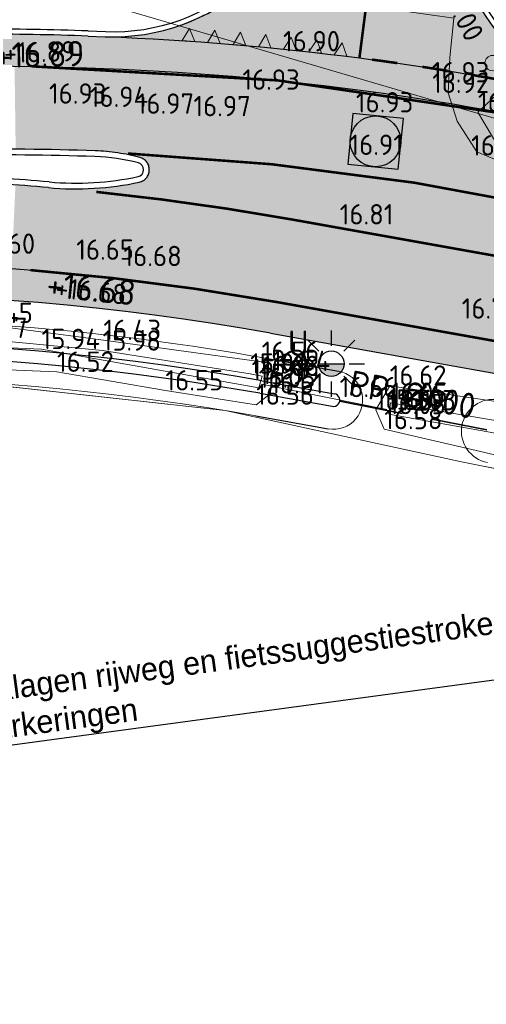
# Model space of a CAD drawing. Header units: metres. Extents: x 174255 to 175175, y 462028 to 462911.
# Tile 36 of 256: x 174565 to 174583, y 462235 to 462274. Entities that reach past the tile are written whole.
import ezdxf
from ezdxf import colors
from ezdxf.entities.mleader import LeaderData, LeaderLine
from ezdxf.enums import TextEntityAlignment as Align
from ezdxf.lldxf.tags import DXFTag
from ezdxf.math import Vec2, Vec3

# ---------------------------------------------------------------- set-up
doc = ezdxf.new("R2010")
doc.units = ezdxf.units.M
for name, pattern in [('RI-HWA', [7.4, 5, -2.4]), ('VH-OPSLUITBAND', [10, 4, -2, 2, -2]), ('VH-OPSLUITBAND_100X200', [16, 8, -2, 4, -2]), ('VH-RWSBAND_110X220', [24, 10, -2, 2, -2, 2, -2, 2, -2]), ('VW-1-1_STREEP', [2, 1, -1])]:
    doc.linetypes.add(name, pattern=pattern)
doc.layers.add('-DR-nw-txt kader', color=50, linetype='Continuous')
doc.layers.add('N-WE-VH-MATERIAALGRENS-G', color=15, linetype='Continuous')
for name, color, linetype, lineweight in [('B-ME-AL-PEIL_BRM-T20', 8, 'Continuous', 20), ('B-ME-AL-PEIL_MAAIVELD-T20', 8, 'Continuous', 20), ('B-ME-IE-MEUBILAIR_WEGMEUBILAIR_STRAATNAAMBORD-S', 8, 'Continuous', 20), ('B-ME-WH-DUIKER-G', 8, 'Continuous', 20), ('B-ME-WH-WATERGANG_SLOOT_BODEM-G', 8, 'Continuous', 20), ('B-ME-WH-WATERGANG_SLOOT_INSTEEK-G', 8, 'Continuous', 20), ('B-WE-IE-MEUBILAIR_WEGMEUBILAIR-LICHTMAST-UITHOUDER-6.00-S', 252, 'Continuous', 25), ('B-WE-RI-PERSLEIDING-G', 8, 'RI-PERS', 20), ('B-WE-RI-VWA_RIOOLPUT_INSEPCTIEPUT-BETON-S', 252, 'Continuous', 20), ('B-WE-VH-KANTOPSLUITING_ACHTERKANTBAND-G', 252, 'Continuous', 25), ('B-WE-VH-KANTOPSLUITING_EINDVERLOOPBAND_200X200-G', 252, 'Continuous', 25), ('B-WE-VH-KANTOPSLUITING_OPSLUITBAND_100X200-G', 252, 'VH-OPSLUITBAND_100X200', 25), ('B-WE-VH-KANTOPSLUITING_OPSLUITBAND_200X200-G', 252, 'VH-OPSLUITBAND', 20), ('B-WE-VH-KANTOPSLUITING_TROTTOIRBAND_RWS_115-225X250-G', 252, 'VH-RWSBAND_110X220', 25), ('B-WE-VH-NAP-T20', 252, 'Continuous', 25), ('B-WE-VH-VERHARDING_ASFALT-G', 252, 'Continuous', 25), ('B-WE-VW-MARKERING_DWARS_DRIEHOEK_5050-G', 8, 'VW-HAAIETAND50-L-N', 13), ('B-WE-VW-MARKERING_LANGS_STREEP_11_010-G', 8, 'VW-1-1_STREEP', 13), ('B-WE-VW-MARKERING_LANGS_STREEP_DOORGETROKKEN_010-G', 8, 'Continuous', 20), ('B-WE-WH-DUIKER_PP-G', 252, 'RI-HWA', 35), ('B-WE-WH-T20_BRM', 252, 'Continuous', 20), ('B-WE-WH-WATERGANG_BODEM-G', 252, 'Continuous', 25), ('B-WE-WH-WATERGANG_INSTEEK-G', 252, 'Continuous', 25), ('B-XX-KG-GRENS_PERCEEL-BEREKEND-G', 213, 'Continuous', 20), ('B-XX-KG-GRENS_PERCEEL-G', 213, 'Continuous', 20), ('N-WE-AL-WERKGRENS-G', 173, 'AL-WERKGRENS', 20), ('N-WE-VH-NAP-T20', 7, 'Continuous', 25), ('N-WE-VH-T20', 7, 'Continuous', 25), ('N-WE-VH-VERHARDING_ASFALT-G', 50, 'Continuous', 25), ('N-WE-VH-VERHARDING_ASFALT_RIJBAAN-V', 254, 'Continuous', 25), ('N-WE-VH-VERHARDING_ASFALT_ROOD-V', 11, 'Continuous', 25), ('N-WE-VW-MARKERING_DWARS_DRIEHOEK_5050-G', 7, 'VW-HAAIETAND50-L-N', 13), ('N-WE-VW-MARKERING_LANGS_STREEP_11_010-G', 7, 'VW-1-1_STREEP', 13), ('N-WE-VW-MARKERING_LANGS_STREEP_DOORGETROKKEN_010-G', 7, 'Continuous', 20)]:
    doc.layers.add(name, color=color, linetype=linetype, lineweight=lineweight)
doc.styles.add('CE', font='txt', dxfattribs={"height": 1.8})
doc.styles.add('NLCS-ISO-M500-T20', font='NLCS-ISO.ttf', dxfattribs={"height": 1})
doc.styles.get("Standard").update_dxf_attribs({"font": 'isocpeur.ttf'})
doc.linetypes.add('AL-WERKGRENS', pattern='A,10,[106,Afdeling.shx,S=1,R=0,X=0,Y=0],-2', length=12)
tags = doc.linetypes.add('RI-PERS', pattern='A,7,-2,["P",Standard,S=1.8,R=0,X=-0.5,Y=-0.9],-2,7,-2,[102,NLCS.SHX,S=1,R=180,X=0,Y=0],-2', length=22).pattern_tags.tags
tags[6] = DXFTag(74, 10)
doc.linetypes.add('VW-HAAIETAND50-L-N', pattern='A,0,-0.5,[150,NLCS.SHX,S=1,R=0,X=-0.625,Y=0],-0.5', length=1)

# ---------------------------------------------------------------- blocks, each defined once
blk = doc.blocks.new('050')
at = {"color": 0, "linetype": 'Continuous'}
for p, q in [((-0.5, -0.02), (-0.5, 0.02)), ((-0.5, 0.02), (-0.3, 0.02)), ((-0.5, 0), (-0.3, 0)), ((0.5, 0.02), (0.3, 0.02)), ((0.5, 0), (0.3, 0)), ((0.5, -0.02), (0.5, 0.02)), ((-0.3, -0.02), (-0.5, -0.02)), ((0.3, -0.02), (0.5, -0.02))]:
    blk.add_line(p, q, dxfattribs=at)
blk.add_circle((0, 0), 0.3)
blk = doc.blocks.new('lichtmast 5.00 m')
blk.add_hatch(color=256).paths.add_polyline_path([(-0.2500000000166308, 0, 1), (0.2500000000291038, 0)])
for p, q in [((0, 0.3499999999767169), (0, 0.6500000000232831)), ((-0.2474873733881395, 0.2474873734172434), (-0.4596194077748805, 0.4596194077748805)), ((0.2474873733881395, 0.247487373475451), (0.4596194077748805, 0.4596194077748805)), ((-0.3500000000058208, 0), (-0.6499999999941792, 0)), ((-0.2500000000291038, 0), (0.2500000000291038, 0)), ((0.3500000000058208, 0), (0.6499999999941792, 0)), ((-0.2474873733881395, -0.2474873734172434), (-0.4596194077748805, -0.4596194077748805)), ((0, -0.6500000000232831), (0, -0.3499999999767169)), ((0.2474873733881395, -0.247487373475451), (0.459619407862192, -0.4596194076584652))]:
    blk.add_line(p, q)
blk.add_circle((0, 0), 0.2500000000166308)
blk = doc.blocks.new('markering-driehoek')
h = blk.add_hatch(color=256)
h.dxf.hatch_style = 1
h.paths.add_polyline_path([(-0.25, 0.4999999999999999), (-0.5, 0), (0, 0)])
blk.add_lwpolyline([(-0.5, 0), (0, 0), (-0.25, 0.5)], close=True)
blk = doc.blocks.new('N-SRI-PUT_VWA-SO')
h = blk.add_hatch(color=256)
edge = h.paths.add_edge_path()
edge.add_arc((0, 0), 1.999999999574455, 0, 360)
at = {"flags": 128}
blk.add_lwpolyline([(-2.00008364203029, 2.000083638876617), (1.99991635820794, 2.000083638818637), (1.999916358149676, -1.99991636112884), (-2.000083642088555, -1.999916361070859)], close=True, dxfattribs=at)
at = {"lineweight": -3, "flags": 128}
blk.add_lwpolyline([(2.000083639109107, -1.99991635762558), (1.99991635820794, 2.000083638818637), (-2.000083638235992, 1.999916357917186), (-1.999916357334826, -2.000083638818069)], close=True, dxfattribs=at)
at = {"lineweight": -3}
blk.add_circle((0, 0), 1.999999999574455, dxfattribs=at)

msp = doc.modelspace()

# ---------------------------------------------------------------- hatches: boundary and pattern name
at = {"layer": 'N-WE-VH-VERHARDING_ASFALT_RIJBAAN-V'}
h = msp.add_hatch(color=256, dxfattribs=at)
h.dxf.hatch_style = 1
h.paths.add_polyline_path([(174581.8179176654, 462278.8966849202), (174581.8789898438, 462279.4992296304), (174576.4070254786, 462280.0538520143, -0.3957369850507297), (174568.1477175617, 462272.8662057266, -0.04585906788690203), (174588.0248415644, 462270.2842292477, -0.3795402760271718)])
h = msp.add_hatch(color=256, dxfattribs=at)
h.dxf.hatch_style = 1
edge = h.paths.add_edge_path()
edge.add_arc((174564.0402964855, 462163.4433554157), 104.999911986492, 73.6640752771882, 77.65972110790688, ccw=False)
edge.add_line((174593.5734596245, 462264.2043289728), (174594.5588796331, 462267.3021997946))
edge.add_arc((174564.0402764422, 462163.4432697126), 108.2499999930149, 73.62474918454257, 87.85029939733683)
edge.add_line((174568.10079363, 462271.6170867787), (174567.4269862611, 462271.6423794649))
edge.add_arc((174563.535278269, 462167.9653496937), 103.7500452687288, 87.85030680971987, 89.42058191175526)
edge.add_line((174564.5844590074, 462271.7100898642), (174564.6270223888, 462268.4416303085))
edge.add_arc((174564.0402764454, 462163.4432699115), 104.9999997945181, 87.97357495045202, 89.67982627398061, ccw=False)
edge.add_arc((174567.4702368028, 462260.3826083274), 7.999999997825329, 75.2194519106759, 87.97357494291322, ccw=False)
edge.add_arc((174569.3836181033, 462267.6344337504), 0.5000000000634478, -77.98542287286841, 75.21945192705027, ccw=False)
edge.add_arc((174566.9897718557, 462278.8825224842), 12.00000000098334, 264.8930043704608, 282.01457712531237, ccw=False)
edge.add_line((174565.9215809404, 462266.9301600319), (174564.618938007, 462267.0383704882))
edge.add_line((174564.618938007, 462267.0383704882), (174564.4674735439, 462263.7458178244))
edge.add_arc((174557.0515315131, 462162.767732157), 101.2500369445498, 79.86622111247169, 85.79967551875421, ccw=False)
edge.add_line((174574.866183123, 462262.4382301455), (174592.5745656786, 462259.2731118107))
edge.add_line((174592.5745656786, 462259.2731118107), (174593.1463942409, 462262.4724104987))
edge.add_line((174593.1463942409, 462262.4724104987), (174588.6179083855, 462263.2818121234))
edge.add_arc((174590.7292753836, 462275.0946072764), 11.99999999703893, 246.06665617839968, 259.8662130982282, ccw=False)
edge.add_arc((174586.2668660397, 462265.04040901), 1.000000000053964, 77.65972044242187, 246.06665613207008, ccw=False)
at = {"layer": 'N-WE-VH-VERHARDING_ASFALT_ROOD-V'}
h = msp.add_hatch(color=256, dxfattribs=at)
h.dxf.hatch_style = 1
h.paths.add_polyline_path([(174439.7477566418, 462212.702475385), (174462.804324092, 462226.8674407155, 0.009743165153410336), (174479.2451719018, 462237.4146729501, -0.008693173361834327), (174493.9970206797, 462246.9221516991), (174508.8552923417, 462256.1366093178, -0.149250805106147), (174567.4270201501, 462271.6423784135), (174568.1008289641, 462271.6170854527), (174568.1477175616, 462272.8662057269), (174567.4739087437, 462272.8914986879, 0.01025474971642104), (174563.1679898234, 462272.9647533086), (174562.1680243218, 462272.9564936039, 0.1363576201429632), (174508.1964974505, 462257.1989130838), (174493.3382258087, 462247.9844554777, 0.008693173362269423), (174478.5498444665, 462238.4534317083, -0.009743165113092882), (174462.149996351, 462227.932501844), (174442.6525692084, 462215.9541195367), (174441.8005203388, 462215.43065729), (174439.0934288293, 462213.7675364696, -0.007454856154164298), (174438.9396123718, 462213.6761686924), (174424.2933201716, 462204.9761948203), (174424.9954434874, 462203.719730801)])
h = msp.add_hatch(color=256, dxfattribs=at)
h.dxf.hatch_style = 1
edge = h.paths.add_edge_path()
edge.add_arc((174564.0402764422, 462163.4432697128), 109.4999999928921, 63.4005454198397, 87.85029939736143)
edge.add_line((174568.1476818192, 462272.8662070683), (174568.10079363, 462271.6170867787))
edge.add_arc((174564.040276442, 462163.443269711), 108.2499999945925, 63.40054542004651, 87.85029939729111, ccw=False)
edge.add_arc((174657.8440221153, 462350.7694752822), 101.2499999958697, 243.4005454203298, 254.8596346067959)
edge.add_line((174631.3990785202, 462253.0339778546), (174655.7265810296, 462246.451523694))
edge.add_line((174655.7265810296, 462246.451523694), (174661.3063210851, 462244.7859102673))
edge.add_line((174661.3063210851, 462244.7859102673), (174682.5373243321, 462239.002504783))
edge.add_line((174682.5373243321, 462239.002504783), (174682.9421733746, 462240.1890606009))
edge.add_line((174682.9421733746, 462240.1890606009), (174661.5999745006, 462246.002756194))
edge.add_line((174661.5999745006, 462246.002756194), (174656.0686526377, 462247.6539162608))
edge.add_line((174656.0686526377, 462247.6539162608), (174631.7255593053, 462254.240588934))
edge.add_arc((174657.8440221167, 462350.7694752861), 100.0000000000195, 243.40054542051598, 254.8596346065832, ccw=False)
h = msp.add_hatch(color=256, dxfattribs=at)
h.dxf.hatch_style = 1
edge = h.paths.add_edge_path()
edge.add_arc((174557.0515240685, 462162.7677710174), 101.2500000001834, 79.8662130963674, 121.8054001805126)
edge.add_line((174503.6891395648, 462248.8143771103), (174495.8416462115, 462243.9477010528))
edge.add_arc((174760.0183891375, 461817.9638858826), 501.2499997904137, 121.8054001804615, 123.7976785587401)
edge.add_arc((174200.4188712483, 462653.9569358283), 504.7500001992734, 301.56478024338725, 303.7976785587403, ccw=False)
edge.add_line((174464.6364419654, 462223.8852696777), (174441.5798745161, 462209.7203043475))
edge.add_line((174441.5798745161, 462209.7203043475), (174426.6240007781, 462200.8053942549))
edge.add_line((174426.6240007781, 462200.8053942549), (174427.304206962, 462199.5881513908))
edge.add_line((174427.304206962, 462199.5881513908), (174442.2342023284, 462208.6552432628))
edge.add_line((174442.2342023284, 462208.6552432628), (174465.2907697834, 462222.8202085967))
edge.add_arc((174200.4188713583, 462653.9569356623), 506.0000000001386, 301.5647802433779, 303.7976785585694)
edge.add_arc((174760.0183892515, 461817.963885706), 500.0000000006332, 121.8054001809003, 123.7976785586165, ccw=False)
edge.add_line((174496.5004410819, 462242.8853972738), (174504.3479344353, 462247.7520733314))
edge.add_arc((174557.0515240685, 462162.7677710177), 99.9999999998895, 79.86621309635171, 121.80540018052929, ccw=False)
edge.add_line((174574.6462490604, 462261.2077306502), (174597.6385463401, 462257.0981886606))
edge.add_arc((174544.8543713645, 461961.7783097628), 300.0000000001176, 74.85963460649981, 79.86621309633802, ccw=False)
edge.add_line((174623.2097597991, 462251.364968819), (174653.5763551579, 462243.148477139))
edge.add_line((174653.5763551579, 462243.148477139), (174660.5279753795, 462241.5605883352))
edge.add_line((174660.5279753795, 462241.5605883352), (174681.4823111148, 462235.9104088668))
edge.add_line((174681.4823111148, 462235.9104088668), (174681.8867113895, 462237.0956494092))
edge.add_line((174681.8867113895, 462237.0956494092), (174660.8212337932, 462242.7757974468))
edge.add_line((174660.8212337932, 462242.7757974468), (174653.8788924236, 462244.3615667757))
edge.add_line((174653.8788924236, 462244.3615667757), (174623.5362405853, 462252.5715798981))
edge.add_arc((174544.8543713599, 461961.7783097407), 301.2500000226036, 74.85963460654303, 79.86621309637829)
edge.add_line((174597.8584804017, 462258.3286881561), (174574.8661831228, 462262.4382301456))

# ---------------------------------------------------------------- linework, layer by layer
at = {"layer": 'B-ME-WH-DUIKER-G', "ltscale": 0.4}
msp.add_line((174574.2899735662, 462259.2048548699), (174579.2225505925, 462258.2021390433), dxfattribs=at)
at = {"layer": 'B-ME-WH-WATERGANG_SLOOT_BODEM-G'}
for p, q in [((174574.3119492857, 462259.3373714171), (174577.1676367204, 462258.8269584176)), ((174574.2239756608, 462258.845171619), (174577.0796630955, 462258.3347586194))]:
    msp.add_line(p, q, dxfattribs=at)
for points in [[(174552.7674078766, 462260.9988349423), (174562.8355126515, 462261.0228785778), (174568.0433220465, 462260.5216071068), (174573.8499764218, 462259.6168563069), (174574.3157985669, 462259.5222842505), (174574.1835553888, 462259.0585756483), (174565.6449551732, 462260.5842893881), (174559.163609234, 462260.8500879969), (174551.2628593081, 462260.5782902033)], [(174617.5929346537, 462250.6816361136), (174620.8388920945, 462250.061624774), (174620.9056854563, 462250.4894962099), (174615.4507467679, 462251.4519518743), (174598.7103845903, 462254.7743264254), (174586.502831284, 462257.1480661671), (174583.4200144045, 462257.7938884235), (174579.3712422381, 462258.4703072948), (174579.3002276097, 462258.02414528), (174583.2778165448, 462257.3174307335), (174617.5929346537, 462250.6816361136)]]:
    msp.add_lwpolyline(points, dxfattribs=at)
for centre, radius, start, end in [((174557.0515240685, 462162.7677710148), 98.10000000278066, 79.86621309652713, 98.24728581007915), ((174557.0515240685, 462162.7677710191), 97.59999999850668, 79.86621309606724, 98.24728581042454), ((174577.123649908, 462258.5808585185), 0.2499999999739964, 259.8662130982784, 79.86621310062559)]:
    msp.add_arc(centre, radius, start, end, dxfattribs=at)
at = {"layer": 'B-ME-WH-WATERGANG_SLOOT_INSTEEK-G'}
for p, q in [((174574.4703018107, 462260.2233310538), (174577.3259892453, 462259.7129180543)), ((174574.0656231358, 462257.9592119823), (174576.9213105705, 462257.4487989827))]:
    msp.add_line(p, q, dxfattribs=at)
for points in [[(174585.7431984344, 462270.2059092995), (174583.6799758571, 462270.7125802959), (174582.8082300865, 462269.9000646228), (174583.6684491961, 462268.439330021), (174585.4021005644, 462267.675509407), (174602.7900033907, 462263.5478627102), (174606.232135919, 462262.471948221), (174607.0177793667, 462263.9509762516), (174604.3219834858, 462265.3505496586), (174585.7431984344, 462270.2059092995)], [(174552.9197437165, 462261.4895736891), (174563.0166089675, 462261.6064553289), (174568.0779665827, 462260.9401165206), (174574.2989981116, 462260.0807310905), (174574.7064032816, 462259.7176785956), (174574.6420411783, 462258.8375042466), (174574.0857226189, 462258.3949734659), (174570.5180176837, 462258.9556444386), (174566.2514026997, 462259.6876018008), (174560.5040378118, 462259.919666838), (174554.1795143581, 462259.8583708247), (174550.9894602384, 462259.503433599)], [(174615.1700903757, 462250.1034859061), (174619.3234954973, 462249.3612537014), (174620.486179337, 462249.4905871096), (174621.3971387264, 462249.5553919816), (174621.433812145, 462250.860485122), (174615.2552007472, 462252.0904363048), (174598.8210714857, 462255.4232474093), (174586.7066864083, 462258.0531163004), (174579.3351683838, 462259.1437633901), (174578.78519711, 462258.1949091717), (174579.1195386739, 462257.4325315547), (174583.4678398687, 462256.42486457), (174615.1700903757, 462250.1034859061)]]:
    msp.add_lwpolyline(points, dxfattribs=at)
for centre, radius, start, end in [((174557.0515240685, 462162.7677710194), 98.9999999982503, 79.86621309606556, 101.4525961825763), ((174557.0515240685, 462162.7677710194), 98.9999999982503, 79.86621309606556, 101.4525961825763), ((174577.123649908, 462258.5808585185), 1.149999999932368, 259.8662130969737, 79.86621309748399), ((174577.123649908, 462258.5808585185), 1.149999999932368, 259.8662130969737, 79.86621309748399), ((174557.0515240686, 462162.7677710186), 96.69999999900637, 79.86621309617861, 98.27776557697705), ((174557.0515240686, 462162.7677710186), 96.69999999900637, 79.86621309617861, 98.27776557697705), ((174583.4062125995, 462257.3563561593), 1.250000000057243, 79.8662130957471, 259.8662130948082), ((174583.4062125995, 462257.3563561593), 1.250000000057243, 79.8662130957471, 259.8662130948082)]:
    msp.add_arc(centre, radius, start, end, dxfattribs=at)
at = {"layer": 'B-WE-RI-PERSLEIDING-G', "ltscale": 0.4}
msp.add_lwpolyline([(174678.601, 462235.916), (174677.345, 462236.905), (174677.165, 462238.047), (174677.778, 462240.685), (174677.778, 462241.827), (174677.237, 462242.639), (174676.371, 462242.951), (174624.865, 462256.92), (174615.773, 462259.439), (174612.075, 462260.494), (174591.579, 462265.81), (174584.118, 462267.779), (174582.764, 462268.333), (174581.986, 462269.543), (174581.633, 462270.665), (174581.698, 462272.052), (174581.859, 462273.599), (174577.122, 462274.263), (174577.996, 462279.885), (174578.786, 462288.205), (174580.186, 462301.035), (174580.966, 462308.485)], dxfattribs=at)
at = {"layer": 'B-WE-VH-KANTOPSLUITING_ACHTERKANTBAND-G'}
msp.add_line((174567.4814109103, 462273.0913579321), (174568.1552197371, 462273.0660649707), dxfattribs=at)
msp.add_line((174567.4814109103, 462273.0913579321), (174568.1552197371, 462273.0660649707), dxfattribs=at)
for centre, radius, start, end in [((174568.4478045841, 462280.8605754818), 7.8, 267.8502806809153, 354.2124315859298), ((174568.4478045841, 462280.8605754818), 7.8, 267.8502806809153, 354.2124315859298), ((174589.7771385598, 462278.0899614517), 7.8, 174.2124315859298, 257.3475150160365), ((174589.7771385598, 462278.0899614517), 7.8, 174.2124315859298, 257.3475150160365), ((174563.5352665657, 462167.965395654), 107.0000000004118, 87.85028068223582, 121.8059000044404), ((174563.5352665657, 462167.965395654), 107.0000000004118, 87.85028068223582, 121.8059000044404), ((174563.5352665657, 462167.965395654), 105.2000000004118, 87.85028068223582, 90.20093232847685), ((174563.5352665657, 462167.965395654), 105.2000000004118, 87.85028068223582, 90.20093232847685), ((174564.0402764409, 462163.4432697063), 104.7749999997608, 87.97357495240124, 90.98950636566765), ((174564.0402764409, 462163.4432697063), 104.7749999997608, 87.97357495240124, 90.98950636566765), ((174567.4702368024, 462260.3826083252), 7.774999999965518, 75.21945191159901, 87.97357495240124), ((174567.4702368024, 462260.3826083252), 7.774999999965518, 75.21945191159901, 87.97357495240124), ((174569.3836181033, 462267.6344337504), 0.2750000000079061, 282.0145771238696, 75.21945191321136), ((174569.3836181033, 462267.6344337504), 0.2750000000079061, 282.0145771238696, 75.21945191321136), ((174556.6194183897, 462162.8450036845), 104.7249999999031, 84.89300437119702, 86.94009433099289), ((174556.6194183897, 462162.8450036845), 104.7249999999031, 84.89300437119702, 86.94009433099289), ((174566.9897718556, 462278.8825224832), 11.77499999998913, 264.893004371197, 282.0145771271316), ((174566.9897718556, 462278.8825224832), 11.77499999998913, 264.893004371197, 282.0145771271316)]:
    msp.add_arc(centre, radius, start, end, dxfattribs=at)
at = {"layer": 'B-WE-VH-KANTOPSLUITING_EINDVERLOOPBAND_200X200-G', "ltscale": 0.5}
msp.add_line((174567.4739087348, 462272.8914986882), (174568.1477175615, 462272.8662057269), dxfattribs=at)
for centre, radius, start, end in [((174568.4478045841, 462280.8605754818), 8, 267.8502806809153, 354.2124315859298), ((174589.7771385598, 462278.0899614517), 8, 174.2124315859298, 257.3475150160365), ((174563.5352665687, 462167.965395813), 104.999999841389, 87.85028068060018, 90.20041381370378)]:
    msp.add_arc(centre, radius, start, end, dxfattribs=at)
at = {"layer": 'B-WE-VH-KANTOPSLUITING_OPSLUITBAND_100X200-G', "ltscale": 0.5}
msp.add_arc((174563.5352665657, 462167.965395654), 107.1000000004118, 87.85028068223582, 121.8059000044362, dxfattribs=at)
msp.add_arc((174563.5352665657, 462167.965395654), 107.1000000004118, 87.85028068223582, 121.8059000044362, dxfattribs=at)
at = {"layer": 'B-WE-VH-KANTOPSLUITING_OPSLUITBAND_200X200-G', "ltscale": 0.5}
msp.add_line((174567.4739087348, 462272.8914986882), (174568.1477175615, 462272.8662057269), dxfattribs=at)
for centre, radius, start, end in [((174568.4478045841, 462280.8605754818), 8, 267.8502806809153, 354.2124315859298), ((174589.7771385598, 462278.0899614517), 8, 174.2124315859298, 257.3475150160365), ((174563.5352665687, 462167.965395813), 104.999999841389, 87.85028068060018, 90.20041381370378)]:
    msp.add_arc(centre, radius, start, end, dxfattribs=at)
at = {"layer": 'B-WE-VH-KANTOPSLUITING_TROTTOIRBAND_RWS_115-225X250-G', "ltscale": 0.5}
for centre, radius, start, end in [((174564.0402764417, 462163.4432697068), 104.9999999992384, 87.97357495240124, 90.98950636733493), ((174564.0402764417, 462163.4432697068), 104.9999999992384, 87.97357495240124, 90.98950636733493), ((174567.4702368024, 462260.3826083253), 7.999999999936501, 75.21945191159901, 87.97357495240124), ((174567.4702368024, 462260.3826083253), 7.999999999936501, 75.21945191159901, 87.97357495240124), ((174569.3836181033, 462267.6344337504), 0.5000000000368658, 282.0145771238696, 75.21945191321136), ((174569.3836181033, 462267.6344337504), 0.5000000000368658, 282.0145771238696, 75.21945191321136), ((174556.6194183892, 462162.8450036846), 104.4999999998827, 84.89300437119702, 86.94009432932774), ((174556.6194183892, 462162.8450036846), 104.4999999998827, 84.89300437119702, 86.94009432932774), ((174566.9897718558, 462278.8825224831), 11.99999999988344, 264.8930043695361, 282.0145771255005), ((174566.9897718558, 462278.8825224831), 11.99999999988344, 264.8930043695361, 282.0145771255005)]:
    msp.add_arc(centre, radius, start, end, dxfattribs=at)
at = {"layer": 'B-WE-VH-VERHARDING_ASFALT-G'}
msp.add_line((174574.6462490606, 462261.2077306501), (174597.6385463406, 462257.0981886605), dxfattribs=at)
msp.add_arc((174557.0515240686, 462162.7677710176), 100, 79.86621309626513, 121.8054001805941, dxfattribs=at)
at = {"layer": 'B-WE-VW-MARKERING_LANGS_STREEP_11_010-G', "linetype": 'Continuous', "const_width": 0.1, "flags": 128}
for points in [[(174578.6411513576, 462271.9654538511), (174579.6316100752, 462271.8275873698)], [(174580.6207993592, 462271.6806766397), (174581.6086571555, 462271.5247297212)], [(174582.5951214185, 462271.359754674), (174583.5801300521, 462271.185759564)]]:
    msp.add_lwpolyline(points, dxfattribs=at)
at = {"layer": 'B-WE-VW-MARKERING_LANGS_STREEP_11_010-G', "ltscale": 2, "const_width": 0.1, "flags": 128}
for points in [[(174565.284768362, 462271.69939503, -0.06664571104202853), (174593.8863226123, 462267.4975808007, -0.05751409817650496)], [(174569.0403526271, 462268.2740940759, -0.0405093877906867), (174585.8780591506, 462266.0961495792, -0.0405093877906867)], [(174567.7967075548, 462266.7641331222, -0.01847974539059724), (174575.4468085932, 462265.6867488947), (174586.5462996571, 462263.7028747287)], [(174565.2008210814, 462263.6892811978, -0.02407811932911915), (174574.866183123, 462262.4382301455), (174591.8510319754, 462259.4024330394)]]:
    msp.add_lwpolyline(points, format="xyb", dxfattribs=at)
at = {"layer": 'B-WE-VW-MARKERING_LANGS_STREEP_DOORGETROKKEN_010-G', "const_width": 0.1}
msp.add_lwpolyline([(174578.7841360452, 462276.9900352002), (174578.1454653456, 462272.0309929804)], dxfattribs=at)
at = {"layer": 'B-WE-WH-DUIKER_PP-G', "ltscale": 0.5, "flags": 128}
msp.add_lwpolyline([(174577.369749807, 462258.536871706), (174583.1608299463, 462257.404182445)], dxfattribs=at)
at = {"layer": 'B-WE-WH-WATERGANG_BODEM-G'}
for p, q in [((174574.3119492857, 462259.3373714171), (174577.1676367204, 462258.8269584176)), ((174574.2239756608, 462258.845171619), (174577.0796630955, 462258.3347586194))]:
    msp.add_line(p, q, dxfattribs=at)
for centre, radius, start, end in [((174557.0515240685, 462162.7677710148), 98.10000000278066, 79.86621309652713, 98.24728581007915), ((174557.0515240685, 462162.7677710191), 97.59999999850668, 79.86621309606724, 98.24728581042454), ((174577.123649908, 462258.5808585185), 0.2499999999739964, 259.8662130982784, 79.86621310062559)]:
    msp.add_arc(centre, radius, start, end, dxfattribs=at)
at = {"layer": 'B-WE-WH-WATERGANG_INSTEEK-G'}
for p, q in [((174574.4703018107, 462260.2233310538), (174577.3259892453, 462259.7129180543)), ((174574.0656231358, 462257.9592119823), (174576.9213105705, 462257.4487989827))]:
    msp.add_line(p, q, dxfattribs=at)
at = {"layer": 'B-XX-KG-GRENS_PERCEEL-BEREKEND-G'}
msp.add_lwpolyline([(174538.3891990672, 462257.2736030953), (174544.5280939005, 462258.2922262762), (174554.3216816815, 462259.2606468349), (174563.5931634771, 462259.1911823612), (174572.8653587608, 462258.1660508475), (174582.1605825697, 462256.1491685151), (174619.919983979, 462248.6541627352)], dxfattribs=at)
at = {"layer": 'B-XX-KG-GRENS_PERCEEL-G', "flags": 128}
msp.add_lwpolyline([(174564.891, 462275.115), (174582.373, 462269.973), (174597.06, 462265.687), (174609.687, 462262.213), (174628.526, 462257.132), (174628.724, 462257.079)], dxfattribs=at)
at = {"layer": 'N-WE-AL-WERKGRENS-G', "flags": 128}
msp.add_lwpolyline([(174681.5973007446, 462243.5125462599), (174681.058, 462261.019), (174682.966, 462284.801), (174683.583, 462297.765), (174686.249, 462320.652), (174688.507, 462336.11), (174690.024, 462341.923), (174715.341, 462404.33), (174717.601, 462411.68), (174737.648, 462460.859), (174741.719, 462470.505), (174748.8174954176, 462487.3586613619), (174674.4426188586, 462494.0136810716, 0.04199874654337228), (174666.0577772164, 462494.0580673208), (174643.5965542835, 462492.2877370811, -0.02119842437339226), (174639.3615599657, 462492.1340915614), (174613.9155730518, 462492.2899863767), (174609.2232672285, 462496.2598588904), (174608.9575721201, 462517.182709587), (174610.5956108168, 462533.7283149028), (174610.9540414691, 462546.9261407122), (174609.5377019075, 462546.9261407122), (174609.5576061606, 462563.2145506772), (174618.4041220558, 462564.58360208), (174617.8821627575, 462574.521242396), (174609.6591004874, 462573.6964514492), (174609.1962527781, 462609.6936768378), (174614.4864065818, 462610.5266680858), (174612.9706969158, 462619.9735749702), (174609.0880396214, 462619.5310938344), (174608.9272320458, 462630.6163253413), (174611.9378306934, 462638.3239748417), (174653.3349444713, 462646.1372608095), (174694.6818985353, 462654.970900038), (174753.65584954, 462669.6940842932), (174754.2374067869, 462666.5807575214), (174760.4149001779, 462667.3878026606), (174761.8521453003, 462678.247315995), (174772.3394313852, 462679.7783996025), (174801.2688373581, 462672.4202533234), (174803.3914212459, 462678.6153061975), (174801.3912631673, 462679.5941639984), (174797.2767374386, 462686.2291198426), (174795.7751198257, 462697.8273500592), (174787.848539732, 462696.8455267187), (174788.4591136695, 462691.5931226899), (174783.4545685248, 462686.9545733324), (174765.0261672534, 462688.3792341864), (174763.0242693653, 462691.2723908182), (174740.9829572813, 462686.155677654), (174741.9639806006, 462681.4808580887), (174695.5872891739, 462670.3409632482), (174674.2147626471, 462665.2945028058), (174611.4374820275, 462653.0732600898), (174598.8645312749, 462662.13523327), (174595.0223441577, 462656.9130516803), (174598.2662547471, 462653.8008350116), (174601.5634410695, 462645.0663725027), (174585.1842807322, 462641.5586732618), (174585.8464585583, 462637.5875608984), (174468.1056243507, 462610.7709373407), (174467.2560214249, 462614.5686403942), (174459.4445290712, 462613.0280098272), (174458.9501893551, 462618.3943176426), (174449.1204393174, 462618.0455648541), (174449.2902757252, 462624.9096309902), (174429.9505628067, 462629.3682605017), (174428.4125051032, 462620.5774745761), (174434.3719258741, 462618.9092756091), (174430.6410069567, 462597.2567441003), (174453.0229303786, 462592.7961489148), (174457.7870609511, 462586.5717323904), (174474.7794898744, 462527.6626612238), (174488.3963974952, 462479.3962233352), (174491.1789970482, 462461.4260860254), (174515.9643294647, 462468.2096916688), (174535.6773629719, 462396.0507231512), (174500.8343877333, 462386.5209101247), (174501.8615933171, 462382.6610135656), (174505.4836250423, 462383.6990470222), (174513.3867074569, 462351.3168631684), (174573.0903066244, 462348.6251340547), (174564.8637000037, 462275.1553162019), (174544.951, 462280.682), (174541.1711676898, 462282.4329223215), (174531.995, 462278.877), (174531.51, 462278.619), (174530.322, 462277.987), (174523.197, 462274.196), (174512.77, 462266.76), (174511.323, 462265.728), (174510.321, 462265.106), (174492.908, 462254.307), (174458.682, 462233.081), (174433.0178788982, 462217.3395679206), (174430.6775455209, 462218.3936992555), (174424.1837800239, 462214.1380009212), (174422.6535519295, 462205.2010971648), (174428.0210119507, 462195.9942083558), (174430.5816283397, 462197.2740921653), (174431.8292734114, 462199.5886350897), (174481.4636288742, 462229.3806376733), (174511.7460260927, 462247.9955950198), (174520.1082227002, 462251.9168407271), (174528.9933470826, 462255.0447097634), (174538.3891990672, 462257.2736030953), (174544.5280939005, 462258.2922262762), (174554.3216816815, 462259.2606468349), (174563.5931634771, 462259.1911823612), (174572.8653587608, 462258.1660508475), (174582.1605825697, 462256.1491685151), (174620.668, 462248.404), (174620.813, 462250.715), (174679.071, 462234.3), (174681.5973007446, 462243.5125462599)], format="xyb", dxfattribs=at)
at = {"layer": 'N-WE-VH-MATERIAALGRENS-G', "flags": 128}
for points in [[(174568.1476818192, 462272.8662070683, -0.04585914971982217), (174588.0248415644, 462270.2842292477, -0.04585914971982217)], [(174568.1476818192, 462272.8662070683, -0.04585914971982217), (174588.0248415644, 462270.2842292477, -0.04585914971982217)], [(174439.7477566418, 462212.702475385), (174462.804324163, 462226.8674407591, 0.00974316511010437), (174479.2451718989, 462237.4146729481, -0.008693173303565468), (174493.9970205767, 462246.9221516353), (174508.8552923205, 462256.1366093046, -0.1492506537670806), (174567.4269862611, 462271.6423794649), (174568.10079363, 462271.6170867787)], [(174568.10079363, 462271.6170867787, -0.1070887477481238), (174612.5092762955, 462260.2359272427, 0.05004141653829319), (174631.3990785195, 462253.0339778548), (174655.7265810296, 462246.451523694), (174661.3063210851, 462244.7859102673)], [(174441.5798745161, 462209.7203043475), (174464.6364419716, 462223.8852696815, 0.009743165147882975), (174481.1920887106, 462234.5061484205, -0.008693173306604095), (174495.8416462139, 462243.9477010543), (174503.6891395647, 462248.8143771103, -0.1850645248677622), (174574.866183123, 462262.4382301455), (174597.858480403, 462258.3286881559, -0.02184879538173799), (174623.5362405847, 462252.5715798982), (174653.8788924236, 462244.3615667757), (174660.8212337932, 462242.7757974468)]]:
    msp.add_lwpolyline(points, format="xyb", dxfattribs=at)
at = {"layer": 'N-WE-VH-VERHARDING_ASFALT-G'}
msp.add_line((174574.6462490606, 462261.2077306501), (174597.6385463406, 462257.0981886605), dxfattribs=at)
msp.add_arc((174557.0515240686, 462162.7677710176), 100, 79.86621309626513, 121.8054001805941, dxfattribs=at)
at = {"layer": 'N-WE-VW-MARKERING_LANGS_STREEP_11_010-G', "linetype": 'Continuous', "const_width": 0.1, "flags": 128}
for points in [[(174578.6411513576, 462271.9654538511), (174579.6316100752, 462271.8275873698)], [(174580.6207993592, 462271.6806766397), (174581.6086571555, 462271.5247297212)], [(174582.5951214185, 462271.359754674), (174583.5801300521, 462271.185759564)]]:
    msp.add_lwpolyline(points, dxfattribs=at)
at = {"layer": 'N-WE-VW-MARKERING_LANGS_STREEP_11_010-G', "ltscale": 2, "const_width": 0.1, "flags": 128}
for points in [[(174565.284768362, 462271.69939503, -0.06664571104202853), (174593.8863226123, 462267.4975808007, -0.05751409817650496)], [(174569.0403526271, 462268.2740940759, -0.0405093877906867), (174585.8780591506, 462266.0961495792, -0.0405093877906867)], [(174567.7967075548, 462266.7641331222, -0.01847974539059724), (174575.4468085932, 462265.6867488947), (174586.5462996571, 462263.7028747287)], [(174565.2008210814, 462263.6892811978, -0.02407811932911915), (174574.866183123, 462262.4382301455), (174591.8510319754, 462259.4024330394)]]:
    msp.add_lwpolyline(points, format="xyb", dxfattribs=at)
at = {"layer": 'N-WE-VW-MARKERING_LANGS_STREEP_DOORGETROKKEN_010-G', "const_width": 0.1}
msp.add_lwpolyline([(174578.7841360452, 462276.9900352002), (174578.1454653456, 462272.0309929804)], dxfattribs=at)

# ---------------------------------------------------------------- block references
at = {"layer": 'B-ME-IE-MEUBILAIR_WEGMEUBILAIR_STRAATNAAMBORD-S'}
msp.add_blockref('050', (174583.3789455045, 462271.8264351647), dxfattribs=at)
at = {"layer": 'B-WE-IE-MEUBILAIR_WEGMEUBILAIR-LICHTMAST-UITHOUDER-6.00-S', "xscale": 2, "yscale": 2, "zscale": 2}
msp.add_blockref('lichtmast 5.00 m', (174577.0407785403, 462260.0093158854), dxfattribs=at)
at = {"layer": 'B-WE-RI-VWA_RIOOLPUT_INSEPCTIEPUT-BETON-S', "xscale": 0.4999999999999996, "yscale": 0.4999999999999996, "zscale": 0.4999999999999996, "rotation": 354.2100354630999}
msp.add_blockref('N-SRI-PUT_VWA-SO', (174578.7791267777, 462268.7489598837), dxfattribs=at)
at = {"layer": 'B-WE-VW-MARKERING_DWARS_DRIEHOEK_5050-G'}
for p, rotation in [((174571.6776073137, 462272.6766033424), 356.1314007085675), ((174572.6752148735, 462272.6022722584), 355.6079327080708), ((174573.6719873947, 462272.5188405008), 355.0845371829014), ((174574.6678627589, 462272.4263161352), 354.5611839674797), ((174575.6627788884, 462272.3247072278), 354.0378764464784), ((174576.6566737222, 462272.214021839), 353.5146081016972), ((174577.6494852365, 462272.0942680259), 352.9913450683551)]:
    msp.add_blockref('markering-driehoek', p, dxfattribs=dict(at, rotation=rotation))
at = {"layer": 'N-WE-VW-MARKERING_DWARS_DRIEHOEK_5050-G'}
for p, rotation in [((174571.6776073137, 462272.6766033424), 356.1314007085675), ((174572.6752148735, 462272.6022722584), 355.6079327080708), ((174573.6719873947, 462272.5188405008), 355.0845371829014), ((174574.6678627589, 462272.4263161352), 354.5611839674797), ((174575.6627788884, 462272.3247072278), 354.0378764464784), ((174576.6566737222, 462272.214021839), 353.5146081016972), ((174577.6494852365, 462272.0942680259), 352.9913450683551)]:
    msp.add_blockref('markering-driehoek', p, dxfattribs=dict(at, rotation=rotation))

# ---------------------------------------------------------------- texts
at = {"layer": 'B-ME-AL-PEIL_BRM-T20', "style": 'NLCS-ISO-M500-T20'}
msp.add_text('+16.89', height=0.8, rotation=1.339995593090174, dxfattribs=at).set_placement((174565.5609161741, 462272.666525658), align=Align.TOP_CENTER)
msp.add_text('+16.68', height=0.8, rotation=354.1149091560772, dxfattribs=at).set_placement((174567.5497021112, 462262.4665711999), align=Align.CENTER)
at = {"layer": 'B-ME-AL-PEIL_MAAIVELD-T20', "style": 'NLCS-ISO-M500-T20'}
for s, p in [('16.90', (174575.1398886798, 462272.290291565)), ('16.93', (174573.5418886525, 462270.7808950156)), ('16.93', (174580.9962926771, 462271.0698246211)), ('16.92', (174581.0063807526, 462270.6532879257)), ('16.93', (174565.9367455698, 462270.231651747)), ('16.94', (174567.5417173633, 462270.103416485)), ('16.97', (174569.3885689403, 462269.8352016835)), ('16.97', (174571.6167107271, 462269.7384342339)), ('16.93', (174578.0064884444, 462269.888350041)), ('16.73', (174582.8082300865, 462269.9000646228)), ('16.91', (174577.7546529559, 462268.2169345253)), ('16.88', (174582.5379828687, 462268.1953176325)), ('16.81', (174577.3696931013, 462265.4835372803)), ('16.60', (174563.1595956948, 462264.3289533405)), ('16.65', (174567.0093591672, 462264.0943995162)), ('16.68', (174568.868474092, 462263.8437467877)), ('16.45', (174563.0166089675, 462261.6064553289)), ('16.70', (174582.1664143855, 462261.7801730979)), ('15.97', (174562.8355126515, 462261.0228785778)), ('16.43', (174568.0779665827, 462260.9401165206)), ('15.94', (174565.6449551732, 462260.5842893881)), ('15.98', (174568.0433220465, 462260.5216071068)), ('16.56', (174574.2989981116, 462260.0807310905)), ('16.52', (174566.2514026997, 462259.6876018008)), ('15.99', (174573.8499764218, 462259.6168563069)), ('16.08', (174574.3157985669, 462259.5222842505)), ('16.54', (174574.7064032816, 462259.7176785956)), ('15.98', (174573.9026672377, 462259.3843279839)), ('15.99', (174574.2899735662, 462259.2048548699)), ('16.62', (174579.3351683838, 462259.1437633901)), ('16.55', (174570.5180176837, 462258.9556444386)), ('16.05', (174574.1835553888, 462259.0585756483)), ('16.61', (174574.6420411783, 462258.8375042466)), ('16.56', (174574.0857226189, 462258.3949734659)), ('16.66', (174577.366753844, 462258.6929365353)), ('16.05', (174579.3712422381, 462258.4703072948)), ('16.56', (174578.78519711, 462258.1949091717)), ('15.99', (174579.2225505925, 462258.2021390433)), ('16.05', (174579.3002276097, 462258.02414528)), ('16.03', (174579.7147349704, 462258.1708809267)), ('16.58', (174579.1195386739, 462257.4325315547))]:
    msp.add_text(s, height=0.8, dxfattribs=at).set_placement(p)
at = {"layer": 'B-WE-IE-MEUBILAIR_WEGMEUBILAIR-LICHTMAST-UITHOUDER-6.00-S', "style": 'NLCS-ISO-M500-T20'}
msp.add_text('U', height=1, rotation=5.89303919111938e-06, dxfattribs=at).set_placement((174575.7407785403, 462260.0093158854), align=Align.BOTTOM_CENTER)
at = {"layer": 'B-WE-VH-NAP-T20', "style": 'NLCS-ISO-M500-T20'}
msp.add_text('+16.89', height=0.9999999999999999, rotation=1.339995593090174, dxfattribs=at).set_placement((174565.5609161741, 462272.666525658), align=Align.TOP_CENTER)
msp.add_text('+16.68', height=0.9999999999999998, rotation=354.1149091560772, dxfattribs=at).set_placement((174567.5497021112, 462262.4665711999), align=Align.CENTER)
at = {"layer": 'B-WE-WH-T20_BRM', "style": 'NLCS-ISO-M500-T20'}
msp.add_text('PP Ø400', height=0.9999999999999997, rotation=348.977399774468, dxfattribs=at).set_placement((174577.6682002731, 462258.7801761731))
at = {"layer": 'N-WE-VH-NAP-T20', "style": 'NLCS-ISO-M500-T20'}
msp.add_text('+16.89', height=0.8, rotation=1.339995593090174, dxfattribs=at).set_placement((174565.5609161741, 462272.666525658), align=Align.TOP_CENTER)
msp.add_text('+16.68', height=0.8, rotation=354.1149091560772, dxfattribs=at).set_placement((174567.5497021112, 462262.4665711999), align=Align.CENTER)
at = {"layer": 'N-WE-VH-T20', "style": 'NLCS-ISO-M500-T20'}
msp.add_text('R=8.00', height=0.8, rotation=297.0419018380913, dxfattribs=at).set_placement((174582.392942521, 462274.3000209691), align=Align.TOP_CENTER)

# ---------------------------------------------------------------- leaders
at = {"layer": '-DR-nw-txt kader'}
ml = msp.add_multileader_mtext('Standard', dxfattribs=at)
ml.set_content('In WRM-fase:\\P- aanbrengen deklagen rijweg en fietssuggestiestroken\\P- aanbrengen markeringen', color=7, style='CE')
ml.set_leader_properties(color=256, linetype='ByLayer', lineweight=-1)
ml.build(insert=Vec2(0, 0))
ml.multileader.update_dxf_attribs({"text_left_attachment_type": 5, "text_right_attachment_type": 5, "dogleg_length": 0.5, "arrow_head_size": 1.25, "scale": 0.5})
ctx = ml.context
ctx.base_point, ctx.scale, ctx.char_height, ctx.arrow_head_size, ctx.landing_gap_size, ctx.plane_origin, ctx.plane_x_axis, ctx.plane_y_axis = Vec3(174555.357857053, 462243.7865923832), 0.5, 0.9, 1.25, 0.1, Vec3(174535.3391796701, 462262.8221070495), Vec3(0.9910735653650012, 0.1333161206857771), Vec3(-0.1333161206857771, 0.9910735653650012)
ctx.left_attachment, ctx.right_attachment = 5, 5
notes = []
notes.append((ctx, [(1, (1, 1, 0), (174585.8196466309, 462247.8842171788), (-0.9910735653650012, -0.1333161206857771), 0.25, [(0, [(174583.8578459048, 462262.8309687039)], 0, [])])]))
ctx.mtext.insert, ctx.mtext.text_direction, ctx.mtext.rotation, ctx.mtext.flow_direction = Vec3(174554.8971246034, 462247.9617795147), Vec3(0.9910735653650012, 0.1333161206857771), 0.1337142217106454, 5
for ctx, leaders in notes:
    for number, flags, end, landing, length, lines in leaders:
        leader = LeaderData()
        leader.index, (leader.has_last_leader_line, leader.has_dogleg_vector, leader.attachment_direction) = number, flags
        leader.last_leader_point, leader.dogleg_vector, leader.dogleg_length = Vec3(end), Vec3(landing), length
        for number, points, colour, breaks in lines:
            line = LeaderLine()
            line.index, line.vertices, line.color, line.breaks = number, Vec3.list(points), colors.encode_raw_color(colour), breaks
            leader.lines.append(line)
        ctx.leaders.append(leader)

doc.saveas('drawing.dxf')
